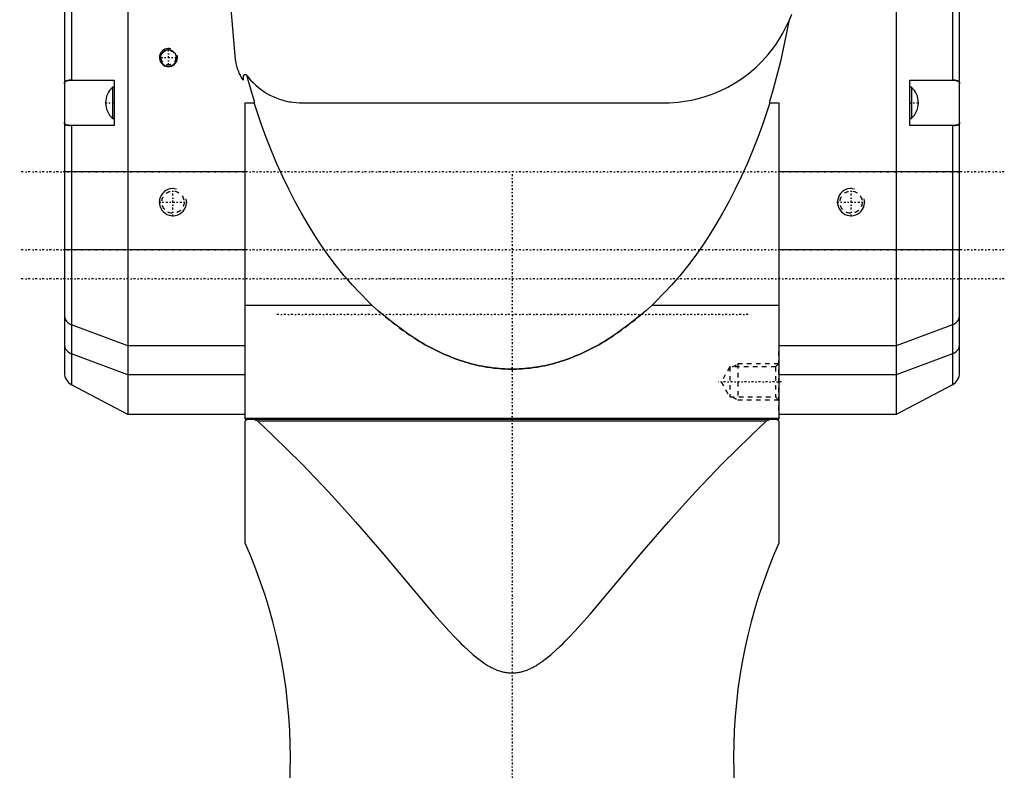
# Model space of a CAD drawing. Extents: x -109 to 109, y -1 to 887.
# Tile 7 of 15: x -109 to 109, y 452 to 618. Entities that reach past the tile are written whole.
import ezdxf

# ---------------------------------------------------------------- set-up
doc = ezdxf.new("R2010")
doc.units = 0
doc.linetypes.add('CENTER', pattern=[1.5, 0.45, -0.5, 0.05, -0.5])
doc.linetypes.add('DASHED', pattern=[2, 1, -1])
for name, color, linetype in [('AM_0', 7, 'CONTINUOUS'), ('AM_10', 7, 'CONTINUOUS'), ('AM_3', 7, 'DASHED'), ('AM_7', 7, 'CENTER')]:
    doc.layers.add(name, color=color, linetype=linetype)

msp = doc.modelspace()

# ---------------------------------------------------------------- linework, layer by layer
at = {"layer": 'AM_0', "color": 7, "linetype": 'CONTINUOUS'}
for p, q in [((-99, 750), (-99, 540.25)), ((99, 540.25), (99, 750)), ((-97.41, 695.32), (-97.41, 605)), ((97.41, 695.32), (97.41, 605)), ((-85, 694.74), (-85, 531)), ((85, 694.74), (85, 531)), ((-61.16, 609.59), (-66, 664.88)), ((-59.5, 605.7), (-59.5, 605)), ((-58.59, 605.99), (-58.6, 606)), ((-97.41, 605), (-88, 605)), ((-88, 603.45), (-88.34, 603.45)), ((-88.34, 603.45), (-88.34, 596.55)), ((-88, 605), (-88, 595)), ((88, 605), (97.41, 605)), ((88, 595), (88, 605)), ((88.34, 603.43), (88, 603.43)), ((88.34, 603.43), (88.34, 596.57)), ((-59, 530), (-59, 600)), ((-59, 600), (-56.92, 600)), ((-46.6, 600), (33.72, 600)), ((56.92, 600), (59, 600)), ((59, 600), (59, 530)), ((-88, 595), (-97.82, 595)), ((-97.41, 595), (-97.41, 537.6)), ((-88.34, 596.55), (-88, 596.55)), ((88, 596.57), (88.34, 596.57)), ((97.82, 595), (88, 595)), ((97.41, 595), (97.41, 537.6)), ((-59, 584.68), (-99, 584.68)), ((99, 584.68), (59, 584.68)), ((-59, 567.43), (-99, 567.43)), ((99, 567.43), (59, 567.43)), ((-30.91, 555.17), (-59, 555.17)), ((59, 555.17), (30.91, 555.17)), ((-85, 546.21), (-97.41, 550.88)), ((97.41, 550.88), (85, 546.21)), ((-59, 546.21), (-85, 546.21)), ((85, 546.21), (59, 546.21)), ((-85, 539.79), (-97.41, 544.45)), ((97.41, 544.45), (85, 539.79)), ((-59, 539.79), (-85, 539.79)), ((85, 539.79), (59, 539.79)), ((-85, 531), (-97.41, 537.6)), ((97.41, 537.6), (85, 531)), ((-59, 531), (-85, 531)), ((59, 530.16), (-59, 530.16)), ((-58.5, 530), (-59, 529.5)), ((-59, 530), (59, 530)), ((-59, 502.51), (-59, 529.5)), ((-56.24, 529.5), (-57.24, 530)), ((56.24, 529.5), (-56.24, 529.5)), ((57.24, 530), (56.24, 529.5)), ((59, 529.5), (58.5, 530)), ((85, 531), (59, 531)), ((59, 529.5), (59, 502.51))]:
    msp.add_line(p, q, dxfattribs=at)
for points in [[(-99, 552.75), (-98.95, 552.37), (-98.81, 552), (-98.57, 551.66), (-98.25, 551.35), (-97.86, 551.09), (-97.41, 550.88)], [(97.41, 550.88), (97.86, 551.09), (98.25, 551.35), (98.57, 551.66), (98.81, 552), (98.95, 552.37), (99, 552.75)], [(-99, 546.33), (-98.95, 545.94), (-98.81, 545.58), (-98.57, 545.23), (-98.25, 544.92), (-97.86, 544.66), (-97.41, 544.45)], [(97.41, 544.45), (97.86, 544.66), (98.25, 544.92), (98.57, 545.23), (98.81, 545.58), (98.95, 545.94), (99, 546.33)]]:
    msp.add_lwpolyline(points, dxfattribs=at)
for points in [[(61.83, 619.54, 0), (61.74, 619.29, 0), (61.54, 618.79, 0), (61.34, 618.29, 0), (61.23, 618.04, 0)], [(33.72, 600, 0), (34.74, 600.02, 0), (36.76, 600.15, 0), (38.73, 600.42, 0), (39.7, 600.6, 0), (40.66, 600.81, 0), (42.51, 601.32, 0), (44.28, 601.92, 0), (46.03, 602.64, 0), (47.74, 603.48, 0), (49.4, 604.43, 0), (50.21, 604.94, 0), (51.01, 605.48, 0), (52.54, 606.64, 0), (54, 607.9, 0), (55.38, 609.25, 0), (56.67, 610.68, 0), (57.86, 612.19, 0), (58.41, 612.97, 0), (58.95, 613.77, 0), (59.94, 615.42, 0), (60.82, 617.15, 0), (61.23, 618.04, 0)], [(61.23, 618.04, 0), (60.67, 615.11, 0), (59.36, 609.11, 0), (57.8, 603.03, 0), (56.92, 600, 0)], [(-59.5, 605, 0), (-59.57, 605.12, 0), (-59.71, 605.35, 0), (-59.84, 605.59, 0), (-59.91, 605.71, 0), (-59.97, 605.83, 0), (-60.09, 606.08, 0), (-60.21, 606.33, 0), (-60.32, 606.58, 0), (-60.42, 606.83, 0), (-60.52, 607.09, 0), (-60.57, 607.22, 0), (-60.62, 607.35, 0), (-60.7, 607.61, 0), (-60.78, 607.87, 0), (-60.86, 608.13, 0), (-60.93, 608.39, 0), (-60.99, 608.66, 0), (-61.02, 608.79, 0), (-61.05, 608.93, 0), (-61.1, 609.19, 0), (-61.14, 609.46, 0), (-61.16, 609.59, 0)], [(-58.6, 606, 0), (-58.6, 606, 0), (-58.61, 606.01, 0), (-58.62, 606.02, 0), (-58.62, 606.03, 0), (-58.63, 606.03, 0), (-58.63, 606.04, 0), (-58.64, 606.05, 0), (-58.65, 606.06, 0), (-58.66, 606.06, 0), (-58.66, 606.07, 0), (-58.67, 606.07, 0), (-58.67, 606.08, 0), (-58.68, 606.09, 0), (-58.69, 606.09, 0), (-58.7, 606.1, 0), (-58.71, 606.11, 0), (-58.72, 606.11, 0), (-58.72, 606.12, 0), (-58.73, 606.12, 0), (-58.74, 606.13, 0), (-58.75, 606.13, 0), (-58.75, 606.14, 0), (-58.76, 606.14, 0), (-58.77, 606.14, 0), (-58.78, 606.15, 0), (-58.78, 606.15, 0), (-58.79, 606.15, 0), (-58.8, 606.16, 0), (-58.81, 606.16, 0), (-58.82, 606.17, 0), (-58.83, 606.17, 0), (-58.85, 606.18, 0), (-58.85, 606.18, 0), (-58.86, 606.18, 0), (-58.87, 606.18, 0), (-58.88, 606.19, 0), (-58.89, 606.19, 0), (-58.9, 606.19, 0), (-58.91, 606.19, 0), (-58.92, 606.19, 0), (-58.92, 606.19, 0), (-58.94, 606.2, 0), (-58.95, 606.2, 0), (-58.96, 606.2, 0), (-58.97, 606.2, 0), (-58.98, 606.2, 0), (-58.99, 606.2, 0), (-58.99, 606.2, 0), (-59, 606.2, 0), (-59.01, 606.2, 0), (-59.03, 606.2, 0), (-59.04, 606.2, 0), (-59.05, 606.2, 0), (-59.05, 606.2, 0), (-59.06, 606.2, 0), (-59.07, 606.19, 0), (-59.08, 606.19, 0), (-59.09, 606.19, 0), (-59.11, 606.19, 0), (-59.12, 606.19, 0), (-59.12, 606.18, 0), (-59.13, 606.18, 0), (-59.14, 606.18, 0), (-59.15, 606.18, 0), (-59.16, 606.17, 0), (-59.16, 606.17, 0), (-59.17, 606.17, 0), (-59.18, 606.16, 0), (-59.19, 606.16, 0), (-59.2, 606.16, 0), (-59.21, 606.16, 0), (-59.22, 606.15, 0), (-59.23, 606.15, 0), (-59.24, 606.14, 0), (-59.25, 606.13, 0), (-59.25, 606.13, 0), (-59.26, 606.13, 0), (-59.27, 606.12, 0), (-59.28, 606.12, 0), (-59.29, 606.11, 0), (-59.3, 606.1, 0), (-59.31, 606.1, 0), (-59.31, 606.09, 0), (-59.32, 606.09, 0), (-59.32, 606.08, 0), (-59.33, 606.07, 0), (-59.34, 606.07, 0), (-59.35, 606.06, 0), (-59.36, 606.05, 0), (-59.36, 606.05, 0), (-59.36, 606.04, 0), (-59.37, 606.03, 0), (-59.38, 606.03, 0), (-59.39, 606.02, 0), (-59.39, 606.01, 0), (-59.4, 606, 0), (-59.4, 605.99, 0), (-59.41, 605.99, 0), (-59.41, 605.98, 0), (-59.42, 605.97, 0), (-59.43, 605.96, 0), (-59.43, 605.95, 0), (-59.44, 605.94, 0), (-59.44, 605.93, 0), (-59.44, 605.93, 0), (-59.45, 605.92, 0), (-59.45, 605.91, 0), (-59.46, 605.9, 0), (-59.46, 605.9, 0), (-59.46, 605.89, 0), (-59.47, 605.88, 0), (-59.47, 605.87, 0), (-59.47, 605.86, 0), (-59.48, 605.85, 0), (-59.48, 605.84, 0), (-59.48, 605.83, 0), (-59.49, 605.82, 0), (-59.49, 605.81, 0), (-59.49, 605.8, 0), (-59.49, 605.8, 0), (-59.49, 605.78, 0), (-59.49, 605.77, 0), (-59.5, 605.76, 0), (-59.5, 605.75, 0), (-59.5, 605.74, 0), (-59.5, 605.73, 0), (-59.5, 605.73, 0), (-59.5, 605.72, 0), (-59.5, 605.71, 0), (-59.5, 605.7, 0)], [(-56.92, 600, 0), (-57.21, 600.99, 0), (-57.79, 602.99, 0), (-58.33, 604.99, 0), (-58.59, 605.99, 0)], [(-58.59, 605.99, 0), (-58.34, 605.66, 0), (-57.81, 605.03, 0), (-57.26, 604.45, 0), (-56.98, 604.17, 0), (-56.69, 603.9, 0), (-56.1, 603.39, 0), (-55.49, 602.92, 0), (-54.86, 602.48, 0), (-54.21, 602.07, 0), (-53.54, 601.7, 0), (-53.2, 601.53, 0), (-52.86, 601.37, 0), (-52.16, 601.07, 0), (-51.45, 600.8, 0), (-50.72, 600.58, 0), (-49.99, 600.39, 0), (-49.24, 600.23, 0), (-48.87, 600.17, 0), (-48.49, 600.12, 0), (-47.74, 600.04, 0), (-46.98, 600, 0), (-46.6, 600, 0)], [(-99, 604.18, 0), (-99, 604.24, 0), (-98.99, 604.33, 0), (-98.97, 604.42, 0), (-98.96, 604.46, 0), (-98.94, 604.5, 0), (-98.9, 604.58, 0), (-98.86, 604.65, 0), (-98.82, 604.69, 0), (-98.81, 604.7, 0), (-98.8, 604.71, 0), (-98.79, 604.71, 0), (-98.79, 604.72, 0), (-98.78, 604.73, 0), (-98.77, 604.74, 0), (-98.72, 604.77, 0), (-98.64, 604.82, 0), (-98.6, 604.84, 0), (-98.55, 604.86, 0), (-98.45, 604.89, 0), (-98.34, 604.92, 0), (-98.22, 604.94, 0), (-98.09, 604.96, 0), (-97.95, 604.98, 0), (-97.88, 604.98, 0), (-97.8, 604.99, 0), (-97.65, 604.99, 0), (-97.49, 605, 0), (-97.41, 605, 0)], [(97.41, 605, 0), (97.49, 605, 0), (97.65, 604.99, 0), (97.8, 604.99, 0), (97.88, 604.98, 0), (97.95, 604.98, 0), (98.09, 604.96, 0), (98.22, 604.94, 0), (98.34, 604.92, 0), (98.45, 604.89, 0), (98.55, 604.86, 0), (98.6, 604.84, 0), (98.64, 604.81, 0), (98.73, 604.77, 0), (98.8, 604.71, 0), (98.86, 604.65, 0), (98.9, 604.58, 0), (98.94, 604.5, 0), (98.96, 604.46, 0), (98.97, 604.42, 0), (98.99, 604.33, 0), (99, 604.24, 0), (99, 604.18, 0)], [(-30.91, 555.17, 0), (-31.82, 556.03, 0), (-33.61, 557.84, 0), (-35.38, 559.73, 0), (-36.24, 560.72, 0), (-37.1, 561.73, 0), (-38.79, 563.82, 0), (-40.43, 566, 0), (-42.04, 568.27, 0), (-43.6, 570.63, 0), (-45.12, 573.07, 0), (-45.86, 574.32, 0), (-46.59, 575.6, 0), (-48.02, 578.2, 0), (-49.39, 580.88, 0), (-50.72, 583.64, 0), (-51.99, 586.47, 0), (-53.21, 589.36, 0), (-53.8, 590.84, 0), (-54.38, 592.33, 0), (-55.49, 595.35, 0), (-56.54, 598.44, 0), (-57.05, 600, 0)], [(57.05, 600, 0), (56.54, 598.44, 0), (55.49, 595.35, 0), (54.38, 592.33, 0), (53.8, 590.84, 0), (53.21, 589.36, 0), (51.99, 586.47, 0), (50.72, 583.64, 0), (49.39, 580.88, 0), (48.02, 578.2, 0), (46.59, 575.6, 0), (45.86, 574.32, 0), (45.12, 573.07, 0), (43.6, 570.63, 0), (42.04, 568.27, 0), (40.43, 566, 0), (38.79, 563.82, 0), (37.1, 561.73, 0), (36.24, 560.72, 0), (35.38, 559.73, 0), (33.61, 557.84, 0), (31.82, 556.03, 0), (30.91, 555.17, 0)], [(-97.82, 595, 0), (-97.88, 595, 0), (-98.01, 595, 0), (-98.12, 595.01, 0), (-98.18, 595.01, 0), (-98.23, 595.01, 0), (-98.33, 595.03, 0), (-98.43, 595.04, 0), (-98.52, 595.06, 0), (-98.6, 595.08, 0), (-98.68, 595.11, 0), (-98.71, 595.12, 0), (-98.74, 595.14, 0), (-98.8, 595.18, 0), (-98.85, 595.22, 0), (-98.89, 595.26, 0), (-98.93, 595.32, 0), (-98.96, 595.37, 0), (-98.97, 595.4, 0), (-98.98, 595.44, 0), (-98.99, 595.5, 0), (-99, 595.58, 0), (-99, 595.61, 0)], [(99, 595.61, 0), (99, 595.58, 0), (98.99, 595.5, 0), (98.98, 595.44, 0), (98.97, 595.41, 0), (98.96, 595.37, 0), (98.93, 595.32, 0), (98.9, 595.26, 0), (98.85, 595.22, 0), (98.8, 595.18, 0), (98.74, 595.14, 0), (98.71, 595.12, 0), (98.68, 595.11, 0), (98.6, 595.08, 0), (98.52, 595.06, 0), (98.43, 595.04, 0), (98.33, 595.03, 0), (98.23, 595.01, 0), (98.18, 595.01, 0), (98.12, 595.01, 0), (98.01, 595, 0), (97.88, 595, 0), (97.82, 595, 0)], [(30.91, 555.17, 0), (29.5, 553.9, 0), (26.53, 551.42, 0), (23.37, 549.08, 0), (21.73, 547.99, 0), (21.45, 547.81, 0), (20.9, 547.47, 0), (20.33, 547.12, 0), (20.05, 546.96, 0), (19.77, 546.79, 0), (19.2, 546.46, 0), (18.62, 546.14, 0), (18.05, 545.83, 0), (17.46, 545.53, 0), (16.88, 545.23, 0), (16.59, 545.09, 0), (16.29, 544.95, 0), (15.7, 544.67, 0), (15.1, 544.4, 0), (14.51, 544.14, 0), (13.91, 543.89, 0), (13.3, 543.65, 0), (13, 543.53, 0), (12.7, 543.42, 0), (12.09, 543.2, 0), (11.48, 542.99, 0), (10.87, 542.79, 0), (10.25, 542.6, 0), (9.63, 542.42, 0), (9.33, 542.33, 0), (9.02, 542.25, 0), (8.4, 542.09, 0), (7.78, 541.94, 0), (7.16, 541.81, 0), (6.53, 541.68, 0), (5.91, 541.57, 0), (5.6, 541.52, 0), (5.29, 541.47, 0), (4.66, 541.38, 0), (4.04, 541.3, 0), (3.42, 541.23, 0), (2.79, 541.17, 0), (2.17, 541.13, 0), (1.86, 541.11, 0), (1.55, 541.09, 0), (0.93, 541.07, 0), (0.31, 541.06, 0), (0, 541.06, 0), (-0.31, 541.06, 0), (-0.93, 541.07, 0), (-1.55, 541.09, 0), (-1.86, 541.11, 0), (-2.17, 541.13, 0), (-2.79, 541.17, 0), (-3.42, 541.23, 0), (-4.04, 541.3, 0), (-4.66, 541.38, 0), (-5.29, 541.47, 0), (-5.6, 541.52, 0), (-5.91, 541.57, 0), (-6.53, 541.68, 0), (-7.16, 541.81, 0), (-7.78, 541.94, 0), (-8.4, 542.09, 0), (-9.02, 542.25, 0), (-9.33, 542.33, 0), (-9.63, 542.42, 0), (-10.25, 542.6, 0), (-10.87, 542.79, 0), (-11.48, 542.99, 0), (-12.09, 543.2, 0), (-12.7, 543.42, 0), (-13, 543.53, 0), (-13.3, 543.65, 0), (-13.91, 543.89, 0), (-14.51, 544.14, 0), (-15.1, 544.4, 0), (-15.7, 544.67, 0), (-16.29, 544.95, 0), (-16.59, 545.09, 0), (-16.88, 545.23, 0), (-17.46, 545.53, 0), (-18.05, 545.83, 0), (-18.62, 546.14, 0), (-19.2, 546.46, 0), (-19.77, 546.79, 0), (-20.05, 546.96, 0), (-20.33, 547.12, 0), (-20.9, 547.47, 0), (-21.45, 547.81, 0), (-21.73, 547.99, 0), (-23.37, 549.08, 0), (-26.53, 551.42, 0), (-29.5, 553.9, 0), (-30.91, 555.17, 0)], [(-56.24, 529.5, 0), (-52.9, 526.4, 0), (-46.52, 520.13, 0), (-40.61, 513.93, 0), (-37.63, 510.66, 0), (-34.6, 507.24, 0), (-28.8, 500.51, 0), (-23.04, 493.65, 0), (-17.26, 486.83, 0), (-13.87, 483.03, 0), (-12.82, 481.91, 0), (-11.76, 480.82, 0), (-11.22, 480.29, 0), (-10.69, 479.76, 0), (-9.63, 478.77, 0), (-8.56, 477.83, 0), (-7.37, 476.87, 0), (-6.16, 476, 0), (-5.46, 475.55, 0), (-5.24, 475.42, 0), (-5.02, 475.3, 0), (-4.91, 475.23, 0), (-4.8, 475.17, 0), (-4.58, 475.05, 0), (-4.35, 474.94, 0), (-4.24, 474.89, 0), (-4.14, 474.83, 0), (-3.92, 474.73, 0), (-3.71, 474.64, 0), (-3.6, 474.59, 0), (-3.49, 474.54, 0), (-3.26, 474.45, 0), (-3.03, 474.37, 0), (-2.79, 474.29, 0), (-2.55, 474.21, 0), (-2.31, 474.14, 0), (-2.19, 474.11, 0), (-2.07, 474.07, 0), (-1.82, 474.02, 0), (-1.58, 473.97, 0), (-1.33, 473.92, 0), (-1.08, 473.89, 0), (-0.84, 473.86, 0), (-0.71, 473.85, 0), (-0.59, 473.84, 0), (-0.35, 473.82, 0), (-0.12, 473.81, 0), (0, 473.81, 0), (0.12, 473.81, 0), (0.35, 473.82, 0), (0.59, 473.84, 0), (0.71, 473.85, 0), (0.84, 473.86, 0), (1.08, 473.89, 0), (1.33, 473.92, 0), (1.58, 473.97, 0), (1.82, 474.02, 0), (2.07, 474.07, 0), (2.19, 474.11, 0), (2.31, 474.14, 0), (2.55, 474.21, 0), (2.79, 474.29, 0), (3.03, 474.37, 0), (3.26, 474.45, 0), (3.49, 474.54, 0), (3.6, 474.59, 0), (3.71, 474.64, 0), (3.92, 474.73, 0), (4.14, 474.83, 0), (4.24, 474.89, 0), (4.35, 474.94, 0), (4.58, 475.05, 0), (4.8, 475.17, 0), (4.91, 475.23, 0), (5.02, 475.3, 0), (5.24, 475.42, 0), (5.46, 475.55, 0), (5.67, 475.68, 0), (5.87, 475.81, 0), (6.06, 475.94, 0), (6.16, 476, 0), (6.26, 476.07, 0), (6.46, 476.21, 0), (6.66, 476.35, 0), (7.37, 476.87, 0), (8.56, 477.83, 0), (9.63, 478.77, 0), (10.69, 479.76, 0), (11.22, 480.29, 0), (11.76, 480.82, 0), (12.82, 481.91, 0), (13.87, 483.03, 0), (17.26, 486.83, 0), (23.04, 493.65, 0), (28.8, 500.51, 0), (34.6, 507.24, 0), (37.63, 510.66, 0), (40.61, 513.93, 0), (46.52, 520.13, 0), (52.9, 526.4, 0), (56.24, 529.5, 0)]]:
    msp.add_polyline3d(points, dxfattribs=at)
for centre, radius, start, end in [((-85.3, 600), 4.6, 131.3662, 179.9713), ((85.3, 599.98), 4.6, 0.2784, 48.6347), ((-85.3, 600), 4.6, 180.0287, 228.6338), ((85.3, 600.02), 4.6, 311.3653, 359.7216), ((-96, 540.25), 3, 180, 242), ((96, 540.25), 3, 298, 0), ((-166.36, 455.11), 117.36, 336.1762, 23.8238), ((166.36, 455.11), 117.36, 156.1762, 203.8238)]:
    msp.add_arc(centre, radius, start, end, dxfattribs=at)
at = {"layer": 'AM_10', "color": 7, "linetype": 'CONTINUOUS'}
for centre, radius in [((-76, 610), 2), ((-75, 578), 3), ((75, 578), 3)]:
    msp.add_arc(centre, radius, 75, 15, dxfattribs=at)
at = {"layer": 'AM_3', "color": 6, "linetype": 'DASHED'}
for p, q in [((88.34, 603.45), (88, 603.45)), ((88.34, 603.45), (88.34, 603.43)), ((88, 596.55), (88.34, 596.55)), ((88.34, 596.55), (88.34, 596.57)), ((59, 544.96), (58.98, 544.96)), ((58.98, 544.96), (58.98, 531.46)), ((48.18, 541.53), (46.26, 538.21)), ((58.3, 541.53), (48.18, 541.53)), ((48.18, 541.53), (48.18, 534.89)), ((48.81, 541.53), (49.98, 542.21)), ((58.98, 542.21), (49.98, 542.21)), ((49.98, 542.21), (49.98, 534.21)), ((58.98, 542.21), (58.3, 541.53)), ((58.3, 541.53), (58.3, 534.89)), ((46.26, 538.21), (48.18, 534.89)), ((48.18, 534.89), (58.3, 534.89)), ((48.81, 534.89), (49.98, 534.21)), ((58.98, 534.21), (49.98, 534.21)), ((58.3, 534.89), (58.98, 534.21)), ((58.98, 531.46), (59, 531.46))]:
    msp.add_line(p, q, dxfattribs=at)
for points in [[(97.41, 550.88), (97.86, 551.09), (98.25, 551.35), (98.57, 551.66), (98.81, 552), (98.95, 552.37), (99, 552.75)], [(97.41, 544.45), (97.86, 544.66), (98.25, 544.92), (98.57, 545.23), (98.81, 545.58), (98.95, 545.94), (99, 546.33)]]:
    msp.add_lwpolyline(points, dxfattribs=at)
for points in [[(-76, 608.09, 0), (-75.95, 608.09, 0), (-75.85, 608.09, 0), (-75.74, 608.11, 0), (-75.69, 608.11, 0), (-75.64, 608.12, 0), (-75.54, 608.15, 0), (-75.44, 608.18, 0), (-75.34, 608.21, 0), (-75.24, 608.26, 0), (-75.15, 608.3, 0), (-75.1, 608.33, 0), (-75.05, 608.36, 0), (-74.97, 608.41, 0), (-74.88, 608.48, 0), (-74.8, 608.54, 0), (-74.73, 608.61, 0), (-74.66, 608.69, 0), (-74.63, 608.73, 0), (-74.59, 608.77, 0), (-74.53, 608.85, 0), (-74.47, 608.93, 0), (-74.45, 608.98, 0), (-74.42, 609.03, 0), (-74.37, 609.12, 0), (-74.33, 609.22, 0), (-74.31, 609.27, 0), (-74.29, 609.32, 0), (-74.26, 609.42, 0), (-74.24, 609.52, 0), (-74.22, 609.63, 0), (-74.21, 609.73, 0), (-74.2, 609.83, 0), (-74.2, 609.88, 0), (-74.2, 609.94, 0), (-74.21, 610.04, 0), (-74.22, 610.14, 0), (-74.24, 610.24, 0), (-74.26, 610.34, 0), (-74.29, 610.44, 0), (-74.31, 610.49, 0), (-74.33, 610.54, 0), (-74.37, 610.64, 0), (-74.42, 610.74, 0), (-74.47, 610.83, 0), (-74.53, 610.92, 0), (-74.59, 611, 0), (-74.62, 611.04, 0), (-74.66, 611.08, 0), (-74.73, 611.16, 0), (-74.8, 611.23, 0), (-74.88, 611.29, 0), (-74.96, 611.35, 0), (-75.05, 611.41, 0), (-75.09, 611.44, 0), (-75.14, 611.47, 0), (-75.24, 611.51, 0), (-75.33, 611.56, 0), (-75.43, 611.59, 0), (-75.54, 611.62, 0), (-75.64, 611.65, 0), (-75.69, 611.66, 0), (-75.74, 611.67, 0), (-75.85, 611.68, 0), (-75.95, 611.68, 0), (-76, 611.68, 0), (-76.05, 611.68, 0), (-76.15, 611.68, 0), (-76.26, 611.67, 0), (-76.31, 611.66, 0), (-76.36, 611.65, 0), (-76.46, 611.62, 0), (-76.57, 611.59, 0), (-76.67, 611.56, 0), (-76.76, 611.51, 0), (-76.86, 611.47, 0), (-76.91, 611.44, 0), (-76.95, 611.41, 0), (-77.04, 611.35, 0), (-77.12, 611.29, 0), (-77.2, 611.23, 0), (-77.27, 611.16, 0), (-77.34, 611.08, 0), (-77.38, 611.04, 0), (-77.41, 611, 0), (-77.47, 610.92, 0), (-77.53, 610.83, 0), (-77.58, 610.74, 0), (-77.63, 610.64, 0), (-77.67, 610.54, 0), (-77.69, 610.49, 0), (-77.71, 610.44, 0), (-77.74, 610.34, 0), (-77.76, 610.24, 0), (-77.78, 610.14, 0), (-77.79, 610.04, 0), (-77.8, 609.94, 0), (-77.8, 609.88, 0), (-77.8, 609.83, 0), (-77.79, 609.73, 0), (-77.78, 609.63, 0), (-77.76, 609.52, 0), (-77.74, 609.42, 0), (-77.71, 609.32, 0), (-77.69, 609.27, 0), (-77.67, 609.22, 0), (-77.63, 609.12, 0), (-77.58, 609.03, 0), (-77.55, 608.98, 0), (-77.53, 608.93, 0), (-77.47, 608.85, 0), (-77.41, 608.77, 0), (-77.37, 608.73, 0), (-77.34, 608.69, 0), (-77.27, 608.61, 0), (-77.2, 608.54, 0), (-77.12, 608.48, 0), (-77.03, 608.41, 0), (-76.95, 608.36, 0), (-76.9, 608.33, 0), (-76.85, 608.3, 0), (-76.76, 608.26, 0), (-76.66, 608.21, 0), (-76.56, 608.18, 0), (-76.46, 608.15, 0), (-76.36, 608.12, 0), (-76.31, 608.11, 0), (-76.26, 608.11, 0), (-76.15, 608.09, 0), (-76.05, 608.09, 0), (-76, 608.09, 0)], [(-97.41, 605, 0), (-97.49, 605, 0), (-97.65, 604.99, 0), (-97.8, 604.99, 0), (-97.88, 604.98, 0), (-97.95, 604.98, 0), (-98.09, 604.96, 0), (-98.22, 604.94, 0), (-98.34, 604.92, 0), (-98.45, 604.89, 0), (-98.55, 604.86, 0), (-98.6, 604.84, 0), (-98.64, 604.81, 0), (-98.73, 604.77, 0), (-98.8, 604.71, 0), (-98.86, 604.65, 0), (-98.9, 604.58, 0), (-98.94, 604.5, 0), (-98.96, 604.46, 0), (-98.97, 604.42, 0), (-98.99, 604.33, 0), (-99, 604.24, 0), (-99, 604.18, 0)], [(99, 604.18, 0), (99, 604.24, 0), (98.99, 604.33, 0), (98.97, 604.42, 0), (98.96, 604.46, 0), (98.94, 604.5, 0), (98.9, 604.58, 0), (98.86, 604.65, 0), (98.82, 604.69, 0), (98.81, 604.7, 0), (98.8, 604.71, 0), (98.79, 604.71, 0), (98.79, 604.72, 0), (98.78, 604.73, 0), (98.77, 604.74, 0), (98.72, 604.77, 0), (98.64, 604.82, 0), (98.6, 604.84, 0), (98.55, 604.86, 0), (98.45, 604.89, 0), (98.34, 604.92, 0), (98.22, 604.94, 0), (98.09, 604.96, 0), (97.95, 604.98, 0), (97.88, 604.98, 0), (97.8, 604.99, 0), (97.65, 604.99, 0), (97.49, 605, 0), (97.41, 605, 0)], [(-99, 595.61, 0), (-99, 595.58, 0), (-98.99, 595.5, 0), (-98.98, 595.44, 0), (-98.97, 595.41, 0), (-98.96, 595.37, 0), (-98.93, 595.32, 0), (-98.9, 595.26, 0), (-98.85, 595.22, 0), (-98.8, 595.18, 0), (-98.74, 595.14, 0), (-98.71, 595.12, 0), (-98.68, 595.11, 0), (-98.6, 595.08, 0), (-98.52, 595.06, 0), (-98.43, 595.04, 0), (-98.33, 595.03, 0), (-98.23, 595.01, 0), (-98.18, 595.01, 0), (-98.12, 595.01, 0), (-98.01, 595, 0), (-97.88, 595, 0), (-97.82, 595, 0)], [(97.82, 595, 0), (97.88, 595, 0), (98.01, 595, 0), (98.12, 595.01, 0), (98.18, 595.01, 0), (98.23, 595.01, 0), (98.33, 595.03, 0), (98.43, 595.04, 0), (98.52, 595.06, 0), (98.6, 595.08, 0), (98.68, 595.11, 0), (98.71, 595.12, 0), (98.74, 595.14, 0), (98.8, 595.18, 0), (98.85, 595.22, 0), (98.89, 595.26, 0), (98.93, 595.32, 0), (98.96, 595.37, 0), (98.97, 595.4, 0), (98.98, 595.44, 0), (98.99, 595.5, 0), (99, 595.58, 0), (99, 595.61, 0)], [(-30.91, 555.17, 0), (-29.5, 553.9, 0), (-26.53, 551.42, 0), (-23.37, 549.08, 0), (-21.73, 547.99, 0), (-21.45, 547.81, 0), (-20.9, 547.47, 0), (-20.33, 547.12, 0), (-20.05, 546.96, 0), (-19.77, 546.79, 0), (-19.2, 546.46, 0), (-18.62, 546.14, 0), (-18.05, 545.83, 0), (-17.46, 545.53, 0), (-16.88, 545.23, 0), (-16.59, 545.09, 0), (-16.29, 544.95, 0), (-15.7, 544.67, 0), (-15.1, 544.4, 0), (-14.51, 544.14, 0), (-13.91, 543.89, 0), (-13.3, 543.65, 0), (-13, 543.53, 0), (-12.7, 543.42, 0), (-12.09, 543.2, 0), (-11.48, 542.99, 0), (-10.87, 542.79, 0), (-10.25, 542.6, 0), (-9.63, 542.42, 0), (-9.33, 542.33, 0), (-9.02, 542.25, 0), (-8.4, 542.09, 0), (-7.78, 541.94, 0), (-7.16, 541.81, 0), (-6.53, 541.68, 0), (-5.91, 541.57, 0), (-5.6, 541.52, 0), (-5.29, 541.47, 0), (-4.66, 541.38, 0), (-4.04, 541.3, 0), (-3.42, 541.23, 0), (-2.79, 541.17, 0), (-2.17, 541.13, 0), (-1.86, 541.11, 0), (-1.55, 541.09, 0), (-0.93, 541.07, 0), (-0.31, 541.06, 0), (0, 541.06, 0), (0.31, 541.06, 0), (0.93, 541.07, 0), (1.55, 541.09, 0), (1.86, 541.11, 0), (2.17, 541.13, 0), (2.79, 541.17, 0), (3.42, 541.23, 0), (4.04, 541.3, 0), (4.66, 541.38, 0), (5.29, 541.47, 0), (5.6, 541.52, 0), (5.91, 541.57, 0), (6.53, 541.68, 0), (7.16, 541.81, 0), (7.78, 541.94, 0), (8.4, 542.09, 0), (9.02, 542.25, 0), (9.33, 542.33, 0), (9.63, 542.42, 0), (10.25, 542.6, 0), (10.87, 542.79, 0), (11.48, 542.99, 0), (12.09, 543.2, 0), (12.7, 543.42, 0), (13, 543.53, 0), (13.3, 543.65, 0), (13.91, 543.89, 0), (14.51, 544.14, 0), (15.1, 544.4, 0), (15.7, 544.67, 0), (16.29, 544.95, 0), (16.59, 545.09, 0), (16.88, 545.23, 0), (17.46, 545.53, 0), (18.05, 545.83, 0), (18.62, 546.14, 0), (19.2, 546.46, 0), (19.77, 546.79, 0), (20.05, 546.96, 0), (20.33, 547.12, 0), (20.9, 547.47, 0), (21.45, 547.81, 0), (21.73, 547.99, 0), (23.37, 549.08, 0), (26.53, 551.42, 0), (29.5, 553.9, 0), (30.91, 555.17, 0)]]:
    msp.add_polyline3d(points, dxfattribs=at)
for centre, radius in [((-76, 610), 1.62), ((-75, 578), 2.46), ((75, 578), 2.46)]:
    msp.add_circle(centre, radius, dxfattribs=at)
for start, end in [(0.0287, 0.2784), (359.7216, 359.9713)]:
    msp.add_arc((85.3, 600), 4.6, start, end, dxfattribs=at)
at = {"layer": 'AM_7', "color": 4, "linetype": 'CENTER'}
for p, q in [((-77.7, 610), (-74.3, 610)), ((-76, 608.3), (-76, 611.7)), ((-90, 600), (-87.9, 600)), ((87.9, 600), (90, 600)), ((108.9, 584.68), (-108.9, 584.68)), ((0, 584.21), (0, 326.01)), ((-75, 574.85), (-75, 581.15)), ((75, 574.85), (75, 581.15)), ((-78.15, 578), (-71.85, 578)), ((71.85, 578), (78.15, 578)), ((108.9, 567.43), (-108.9, 567.43)), ((108.9, 561), (-108.9, 561)), ((52.25, 553.11), (-52.25, 553.11)), ((59.62, 538.21), (45.63, 538.21))]:
    msp.add_line(p, q, dxfattribs=at)

doc.saveas('drawing.dxf')
